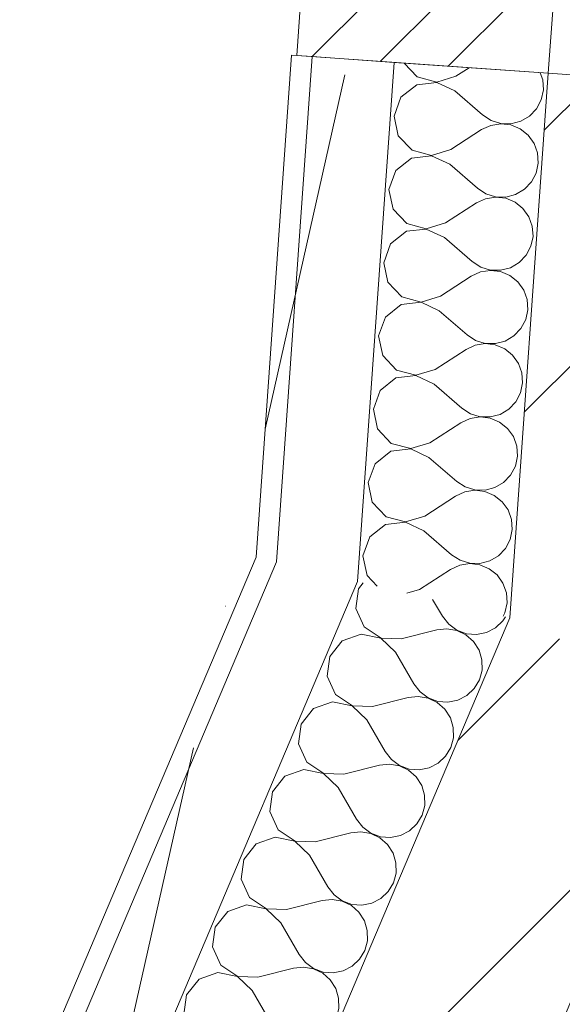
# Model space of a CAD drawing. Header units: millimetres. Extents: x -7213913 to -6999406, y 6129472 to 6470382.
# Tile 17 of 256: x -7205937 to -7205410, y 6163913 to 6164870. Entities that reach past the tile are written whole.
import ezdxf
from ezdxf.enums import TextEntityAlignment as Align

# ---------------------------------------------------------------- set-up
doc = ezdxf.new("R2010")
doc.units = ezdxf.units.MM
doc.header["$MEASUREMENT"] = 0
doc.set_wipeout_variables(frame=1)
doc.linetypes.add('Wipeout_Contour', pattern=[1000, 0, -1000])
doc.linetypes.add('Штрихпунктирная', pattern=[670.277762, 352.777767, -176.388884, 0, -141.111112])
for name, color, linetype in [('АР-Стены_внешние_.АР', 7, 'Continuous'), ('АР-Стены_Наружные ВИТРАЖ', 7, 'Continuous'), ('АР-Стены_Перегородки_межквартирные_200.АР', 7, 'Continuous'), ('АР-Чертеж-Оси_Осевые размеры.АР', 7, 'Continuous')]:
    doc.layers.add(name, color=color, linetype=linetype)
for name, color, linetype, lineweight in [('АР-Стены_внешние_.АР_Ном._пера__1', 7, 'Continuous', 0), ('АР-Стены_Наружные ВИТРАЖ_Ном._пера__120', 7, 'Continuous', 0), ('АР-Стены_Перегородки_межквартирные_200.АР_Ном._пера__1', 7, 'Continuous', 30), ('АР-Чертеж-Оси_Осевые размеры.АР_Ном._пера__1', 7, 'Continuous', 0), ('АР-Чертеж-Оси_Осевые размеры.АР_Ном._пера__120', 7, 'Continuous', 0)]:
    doc.layers.add(name, color=color, linetype=linetype, lineweight=lineweight)
doc.styles.add('РЎР“Р•РќР•Р\xa0Р\x98Р\xa0_РЎРўР\x98Р›Р¬_5', font='GOTHIC.TTF')
doc.styles.add('РЎР“Р•РќР•Р\xa0Р\x98Р\xa0_РЎРўР\x98Р›Р¬_7', font='isocpeur.ttf')
doc.dimstyles.new('СГЕНЕРИР_СТИЛЬ__2', dxfattribs={"dimtxt": 400, "dimasz": 332.5, "dimexe": 0.18, "dimexo": 0.0625, "dimgap": 0, "dimtad": 1, "dimdec": 0, "dimzin": 0, "dimdsep": 46, "dimtxsty": 'РЎР“Р•РќР•Р\xa0Р\x98Р\xa0_РЎРўР\x98Р›Р¬_5', "dimblk": 'ARROWHEAD_6', "dimblk1": 'ARROWHEAD_6', "dimblk2": 'ARROWHEAD_6', "dimcen": 0.09, "dimse1": 1, "dimse2": 1, "dimclrd": 7, "dimclre": 7, "dimclrt": 7, "dimazin": 0, "dimtfac": 1, "dimtdec": 4, "dimtmove": 2, "dimatfit": 3, "dimfxl": 1, "dimtolj": 1, "dimtzin": 0, "dimarcsym": 0})
pattern_1 = [(45, (-6566190.34, 6562677.8), (-127.279217, 127.279217), [])]

# ---------------------------------------------------------------- blocks, each defined once
blk = doc.blocks.new('Навесная Стена_21_10', base_point=(-6566190.34, 6562677.79))
at = {"color": 254, "linetype": 'Wipeout_Contour', "lineweight": 0, "ltscale": 37931600.23956393}
blk.add_wipeout([(-7205667.82, 6164834.9), (-7205423.43, 6164817.6), (-7205418.14, 6164892.42), (-7205662.53, 6164909.71)], dxfattribs=at).dxf.layer = 'АР-Стены_Наружные ВИТРАЖ'
at = {"layer": 'АР-Стены_Наружные ВИТРАЖ', "linetype": 'Continuous', "lineweight": 0, "true_color": 0x000000}
h = blk.add_hatch(dxfattribs=at)
h.set_pattern_fill('АЛЮМИНИЙ_000A', color=18, style=0, pattern_type=2)
h.set_pattern_definition([(45, (-6566190.34, 6562677.8), (-176.776695, 176.776695), []), (45, (-6566225.7, 6562713.15), (-176.776695, 176.776695), []), (45, (-6566261.05, 6562748.5), (-176.776695, 176.776695), [])])
h.paths.add_polyline_path([(-7205667.82, 6164834.9), (-7205423.43, 6164817.6), (-7205418.14, 6164892.42), (-7205662.53, 6164909.71)])
at = {"layer": 'АР-Стены_Наружные ВИТРАЖ_Ном._пера__120', "color": 7, "linetype": 'Continuous', "lineweight": 0, "flags": 128}
blk.add_lwpolyline([(-7205667.82, 6164834.9), (-7205662.53, 6164909.71), (-7205418.14, 6164892.42), (-7205423.43, 6164817.6)], close=True, dxfattribs=at)
blk = doc.blocks.new('Стена_226_10', base_point=(-7205423.43, 6164817.6))
at = {"layer": 'АР-Стены_Перегородки_межквартирные_200.АР', "linetype": 'Continuous', "lineweight": 0, "true_color": 0x000000}
h = blk.add_hatch(dxfattribs=at)
h.set_pattern_fill('БЛОКИ_БЕТОННЫЕ_ЭФФЕКТИВН_28', color=18, style=0, pattern_type=2)
h.set_pattern_definition(pattern_1)
h.paths.add_polyline_path([(-7205423.43, 6164817.6), (-7205460.88, 6164288.28), (-7205261.38, 6164274.16), (-7205223.93, 6164803.49)])
at = {"layer": 'АР-Стены_Перегородки_межквартирные_200.АР_Ном._пера__1', "color": 7, "linetype": 'Continuous', "lineweight": 15, "flags": 128}
for points in [[(-7205423.43, 6164817.6), (-7205460.88, 6164288.28)], [(-7205223.93, 6164803.49), (-7205423.43, 6164817.6)], [(-7205261.38, 6164274.16), (-7205223.93, 6164803.49)]]:
    blk.add_lwpolyline(points, dxfattribs=at)
blk = doc.blocks.new('Стена_227_10', base_point=(-7205460.88, 6164288.28))
at = {"layer": 'АР-Стены_Перегородки_межквартирные_200.АР', "linetype": 'Continuous', "lineweight": 0, "true_color": 0x000000}
h = blk.add_hatch(dxfattribs=at)
h.set_pattern_fill('БЛОКИ_БЕТОННЫЕ_ЭФФЕКТИВН_28', color=18, style=0, pattern_type=2)
h.set_pattern_definition(pattern_1)
h.paths.add_polyline_path([(-7205460.88, 6164288.28), (-7205668.72, 6163797.31), (-7205484.54, 6163719.35), (-7205276.71, 6164210.31)])
at = {"layer": 'АР-Стены_Перегородки_межквартирные_200.АР_Ном._пера__1', "color": 7, "linetype": 'Continuous', "lineweight": 15, "flags": 128}
for points in [[(-7205460.88, 6164288.28), (-7205668.72, 6163797.31)], [(-7205484.54, 6163719.35), (-7205276.71, 6164210.31)], [(-7205668.72, 6163797.31), (-7205484.54, 6163719.35)]]:
    blk.add_lwpolyline(points, dxfattribs=at)
blk = doc.blocks.new('*X664', base_point=(-6566190.34, 6562677.79))
at = {"layer": 'АР-Стены_внешние_.АР_Ном._пера__1', "color": 7, "linetype": 'Continuous', "lineweight": 0}
for p, q in [((-7205603.21, 6164322.44), (-7205607.9, 6164316.61)), ((-7205607.9, 6164316.61), (-7205610.31, 6164297.24)), ((-7205535.77, 6164306.25), (-7205526.18, 6164289.77)), ((-7205610.31, 6164297.24), (-7205602.17, 6164279.49)), ((-7205526.18, 6164289.77), (-7205520.1, 6164282.02)), ((-7205520.1, 6164282.02), (-7205512.13, 6164276.22)), ((-7205474.65, 6164278.59), (-7205467.48, 6164285.35)), ((-7205467.48, 6164285.35), (-7205465.12, 6164289.29)), ((-7205605.11, 6164272.55), (-7205623.51, 6164266.04)), ((-7205586.04, 6164268.41), (-7205605.11, 6164272.55)), ((-7205602.17, 6164279.49), (-7205585.92, 6164268.68)), ((-7205566.42, 6164268.02), (-7205531.75, 6164276.61)), ((-7205521.95, 6164277.64), (-7205531.75, 6164276.61)), ((-7205512.24, 6164275.96), (-7205521.95, 6164277.64)), ((-7205503.37, 6164271.68), (-7205512.24, 6164275.96)), ((-7205512.13, 6164276.22), (-7205502.88, 6164272.82)), ((-7205496, 6164265.14), (-7205503.37, 6164271.68)), ((-7205502.88, 6164272.82), (-7205493.06, 6164272.08)), ((-7205493.06, 6164272.08), (-7205483.4, 6164274.06)), ((-7205483.4, 6164274.06), (-7205474.65, 6164278.59)), ((-7205623.51, 6164266.04), (-7205635.75, 6164250.83)), ((-7205571.99, 6164254.86), (-7205586.04, 6164268.41)), ((-7205585.92, 6164268.68), (-7205566.42, 6164268.02)), ((-7205490.69, 6164256.84), (-7205496, 6164265.14)), ((-7205571.99, 6164254.86), (-7205554.03, 6164223.99)), ((-7205487.86, 6164247.4), (-7205490.69, 6164256.84)), ((-7205635.75, 6164250.83), (-7205638.15, 6164231.46)), ((-7205487.71, 6164237.54), (-7205487.86, 6164247.4)), ((-7205490.27, 6164228.03), (-7205487.71, 6164237.54)), ((-7205638.15, 6164231.46), (-7205630.02, 6164213.71)), ((-7205554.03, 6164223.99), (-7205547.95, 6164216.24)), ((-7205495.32, 6164219.57), (-7205490.27, 6164228.03)), ((-7205547.95, 6164216.24), (-7205539.98, 6164210.44)), ((-7205502.5, 6164212.82), (-7205495.32, 6164219.57)), ((-7205632.96, 6164206.77), (-7205651.36, 6164200.26)), ((-7205613.88, 6164202.63), (-7205632.96, 6164206.77)), ((-7205630.02, 6164213.71), (-7205613.77, 6164202.9)), ((-7205594.26, 6164202.24), (-7205559.6, 6164210.84)), ((-7205549.8, 6164211.87), (-7205559.6, 6164210.84)), ((-7205540.09, 6164210.18), (-7205549.8, 6164211.87)), ((-7205531.21, 6164205.9), (-7205540.09, 6164210.18)), ((-7205539.98, 6164210.44), (-7205530.73, 6164207.05)), ((-7205523.84, 6164199.36), (-7205531.21, 6164205.9)), ((-7205530.73, 6164207.05), (-7205520.9, 6164206.31)), ((-7205520.9, 6164206.31), (-7205511.25, 6164208.28)), ((-7205511.25, 6164208.28), (-7205502.5, 6164212.82)), ((-7205651.36, 6164200.26), (-7205663.59, 6164185.05)), ((-7205599.83, 6164189.09), (-7205613.88, 6164202.63)), ((-7205613.77, 6164202.9), (-7205594.26, 6164202.24)), ((-7205518.54, 6164191.06), (-7205523.84, 6164199.36)), ((-7205663.59, 6164185.05), (-7205666, 6164165.68)), ((-7205599.83, 6164189.09), (-7205581.87, 6164158.21)), ((-7205515.7, 6164181.62), (-7205518.54, 6164191.06)), ((-7205515.56, 6164171.77), (-7205515.7, 6164181.62)), ((-7205518.11, 6164162.25), (-7205515.56, 6164171.77)), ((-7205666, 6164165.68), (-7205657.86, 6164147.94)), ((-7205581.87, 6164158.21), (-7205575.79, 6164150.46)), ((-7205523.17, 6164153.79), (-7205518.11, 6164162.25)), ((-7205657.86, 6164147.94), (-7205641.61, 6164137.12)), ((-7205575.79, 6164150.46), (-7205567.82, 6164144.67)), ((-7205539.09, 6164142.5), (-7205530.34, 6164147.04)), ((-7205530.34, 6164147.04), (-7205523.17, 6164153.79)), ((-7205660.8, 6164140.99), (-7205679.2, 6164134.48)), ((-7205641.73, 6164136.86), (-7205660.8, 6164140.99)), ((-7205622.11, 6164136.46), (-7205587.44, 6164145.06)), ((-7205577.64, 6164146.09), (-7205587.44, 6164145.06)), ((-7205567.93, 6164144.4), (-7205577.64, 6164146.09)), ((-7205559.06, 6164140.12), (-7205567.93, 6164144.4)), ((-7205567.82, 6164144.67), (-7205558.57, 6164141.27)), ((-7205551.68, 6164133.58), (-7205559.06, 6164140.12)), ((-7205558.57, 6164141.27), (-7205548.75, 6164140.53)), ((-7205548.75, 6164140.53), (-7205539.09, 6164142.5)), ((-7205679.2, 6164134.48), (-7205691.43, 6164119.27)), ((-7205627.67, 6164123.31), (-7205641.73, 6164136.86)), ((-7205641.61, 6164137.12), (-7205622.11, 6164136.46)), ((-7205546.38, 6164125.28), (-7205551.68, 6164133.58)), ((-7205691.43, 6164119.27), (-7205693.84, 6164099.9)), ((-7205627.67, 6164123.31), (-7205609.72, 6164092.44)), ((-7205543.55, 6164115.84), (-7205546.38, 6164125.28)), ((-7205543.4, 6164105.99), (-7205543.55, 6164115.84)), ((-7205693.84, 6164099.9), (-7205685.71, 6164082.16)), ((-7205545.96, 6164096.47), (-7205543.4, 6164105.99)), ((-7205609.72, 6164092.44), (-7205603.63, 6164084.68)), ((-7205551.01, 6164088.01), (-7205545.96, 6164096.47)), ((-7205685.71, 6164082.16), (-7205669.46, 6164071.34)), ((-7205605.49, 6164080.31), (-7205615.29, 6164079.28)), ((-7205595.78, 6164078.62), (-7205605.49, 6164080.31)), ((-7205603.63, 6164084.68), (-7205595.67, 6164078.89)), ((-7205566.94, 6164076.72), (-7205558.19, 6164081.26)), ((-7205558.19, 6164081.26), (-7205551.01, 6164088.01)), ((-7205688.65, 6164075.22), (-7205707.05, 6164068.71)), ((-7205669.57, 6164071.08), (-7205688.65, 6164075.22)), ((-7205655.52, 6164057.53), (-7205669.57, 6164071.08)), ((-7205669.46, 6164071.34), (-7205649.95, 6164070.69)), ((-7205649.95, 6164070.69), (-7205615.29, 6164079.28)), ((-7205586.9, 6164074.35), (-7205595.78, 6164078.62)), ((-7205595.67, 6164078.89), (-7205586.42, 6164075.49)), ((-7205579.53, 6164067.81), (-7205586.9, 6164074.35)), ((-7205586.42, 6164075.49), (-7205576.59, 6164074.75)), ((-7205576.59, 6164074.75), (-7205566.94, 6164076.72)), ((-7205707.05, 6164068.71), (-7205719.28, 6164053.49)), ((-7205574.23, 6164059.5), (-7205579.53, 6164067.81)), ((-7205719.28, 6164053.49), (-7205721.69, 6164034.12)), ((-7205655.52, 6164057.53), (-7205637.56, 6164026.66)), ((-7205571.39, 6164050.06), (-7205574.23, 6164059.5)), ((-7205571.25, 6164040.21), (-7205571.39, 6164050.06)), ((-7205721.69, 6164034.12), (-7205713.55, 6164016.38)), ((-7205573.8, 6164030.69), (-7205571.25, 6164040.21)), ((-7205637.56, 6164026.66), (-7205631.48, 6164018.91)), ((-7205578.86, 6164022.24), (-7205573.8, 6164030.69)), ((-7205713.55, 6164016.38), (-7205697.3, 6164005.57)), ((-7205677.79, 6164004.91), (-7205643.13, 6164013.5)), ((-7205633.33, 6164014.53), (-7205643.13, 6164013.5)), ((-7205623.62, 6164012.84), (-7205633.33, 6164014.53)), ((-7205631.48, 6164018.91), (-7205623.51, 6164013.11)), ((-7205614.74, 6164008.57), (-7205623.62, 6164012.84)), ((-7205623.51, 6164013.11), (-7205614.26, 6164009.71)), ((-7205594.78, 6164010.95), (-7205586.03, 6164015.48)), ((-7205586.03, 6164015.48), (-7205578.86, 6164022.24)), ((-7205716.49, 6164009.44), (-7205734.89, 6164002.93)), ((-7205697.42, 6164005.3), (-7205716.49, 6164009.44)), ((-7205683.36, 6163991.75), (-7205697.42, 6164005.3)), ((-7205697.3, 6164005.57), (-7205677.79, 6164004.91)), ((-7205607.37, 6164002.03), (-7205614.74, 6164008.57)), ((-7205614.26, 6164009.71), (-7205604.43, 6164008.97)), ((-7205604.43, 6164008.97), (-7205594.78, 6164010.95)), ((-7205734.89, 6164002.93), (-7205747.12, 6163987.72)), ((-7205602.07, 6163993.72), (-7205607.37, 6164002.03)), ((-7205599.24, 6163984.29), (-7205602.07, 6163993.72)), ((-7205747.12, 6163987.72), (-7205749.53, 6163968.35)), ((-7205683.36, 6163991.75), (-7205665.41, 6163960.88)), ((-7205599.09, 6163974.43), (-7205599.24, 6163984.29)), ((-7205749.53, 6163968.35), (-7205741.4, 6163950.6)), ((-7205606.7, 6163956.46), (-7205601.65, 6163964.92)), ((-7205601.65, 6163964.92), (-7205599.09, 6163974.43)), ((-7205665.41, 6163960.88), (-7205659.32, 6163953.13)), ((-7205613.88, 6163949.7), (-7205606.7, 6163956.46)), ((-7205741.4, 6163950.6), (-7205725.15, 6163939.79)), ((-7205705.64, 6163939.13), (-7205670.97, 6163947.73)), ((-7205661.18, 6163948.75), (-7205670.97, 6163947.73)), ((-7205651.47, 6163947.07), (-7205661.18, 6163948.75)), ((-7205659.32, 6163953.13), (-7205651.35, 6163947.33)), ((-7205642.59, 6163942.79), (-7205651.47, 6163947.07)), ((-7205651.35, 6163947.33), (-7205642.1, 6163943.94)), ((-7205622.62, 6163945.17), (-7205613.88, 6163949.7)), ((-7205762.74, 6163937.15), (-7205774.97, 6163921.94)), ((-7205744.34, 6163943.66), (-7205762.74, 6163937.15)), ((-7205725.26, 6163939.52), (-7205744.34, 6163943.66)), ((-7205711.21, 6163925.97), (-7205725.26, 6163939.52)), ((-7205725.15, 6163939.79), (-7205705.64, 6163939.13)), ((-7205635.22, 6163936.25), (-7205642.59, 6163942.79)), ((-7205642.1, 6163943.94), (-7205632.28, 6163943.2)), ((-7205629.92, 6163927.95), (-7205635.22, 6163936.25)), ((-7205632.28, 6163943.2), (-7205622.62, 6163945.17)), ((-7205627.08, 6163918.51), (-7205629.92, 6163927.95)), ((-7205774.97, 6163921.94), (-7205777.38, 6163902.57)), ((-7205711.21, 6163925.97), (-7205693.25, 6163895.1)), ((-7205626.94, 6163908.66), (-7205627.08, 6163918.51)), ((-7205629.49, 6163899.14), (-7205626.94, 6163908.66)), ((-7205777.38, 6163902.57), (-7205769.24, 6163884.83)), ((-7205634.55, 6163890.68), (-7205629.49, 6163899.14)), ((-7205693.25, 6163895.1), (-7205687.17, 6163887.35)), ((-7205641.72, 6163883.93), (-7205634.55, 6163890.68)), ((-7205769.24, 6163884.83), (-7205752.99, 6163874.01)), ((-7205733.48, 6163873.35), (-7205698.82, 6163881.95)), ((-7205689.02, 6163882.98), (-7205698.82, 6163881.95)), ((-7205679.31, 6163881.29), (-7205689.02, 6163882.98)), ((-7205687.17, 6163887.35), (-7205679.2, 6163881.56)), ((-7205670.43, 6163877.01), (-7205679.31, 6163881.29)), ((-7205679.2, 6163881.56), (-7205669.95, 6163878.16)), ((-7205660.12, 6163877.42), (-7205650.47, 6163879.39)), ((-7205650.47, 6163879.39), (-7205641.72, 6163883.93)), ((-7205790.58, 6163871.37), (-7205802.81, 6163856.16)), ((-7205772.18, 6163877.88), (-7205790.58, 6163871.37)), ((-7205753.1, 6163873.74), (-7205772.18, 6163877.88)), ((-7205739.05, 6163860.2), (-7205753.1, 6163873.74)), ((-7205752.99, 6163874.01), (-7205733.48, 6163873.35)), ((-7205663.06, 6163870.47), (-7205670.43, 6163877.01)), ((-7205669.95, 6163878.16), (-7205660.12, 6163877.42)), ((-7205657.76, 6163862.17), (-7205663.06, 6163870.47)), ((-7205739.05, 6163860.2), (-7205721.1, 6163829.33)), ((-7205654.93, 6163852.73), (-7205657.76, 6163862.17)), ((-7205802.81, 6163856.16), (-7205803.06, 6163854.18)), ((-7205654.78, 6163842.88), (-7205654.93, 6163852.73)), ((-7205657.34, 6163833.36), (-7205654.78, 6163842.88)), ((-7205662.39, 6163824.9), (-7205657.34, 6163833.36)), ((-7205721.1, 6163829.33), (-7205715.01, 6163821.57)), ((-7205715.01, 6163821.57), (-7205707.04, 6163815.78)), ((-7205669.57, 6163818.15), (-7205662.39, 6163824.9)), ((-7205707.16, 6163815.51), (-7205714.88, 6163816.86)), ((-7205698.28, 6163811.24), (-7205707.16, 6163815.51)), ((-7205707.04, 6163815.78), (-7205697.79, 6163812.38)), ((-7205697.79, 6163812.38), (-7205687.97, 6163811.64)), ((-7205687.97, 6163811.64), (-7205678.31, 6163813.61)), ((-7205678.31, 6163813.61), (-7205669.57, 6163818.15)), ((-7205695.24, 6163808.54), (-7205698.28, 6163811.24))]:
    blk.add_line(p, q, dxfattribs=at)
blk = doc.blocks.new('Стена_313_10', base_point=(-7205460.88, 6164288.28))
at = {"layer": 'АР-Стены_внешние_.АР_Ном._пера__1', "color": 7, "linetype": 'Continuous', "lineweight": 0}
for p, q in [((-7205687.61, 6164342.69), (-7205880.52, 6163886.97)), ((-7205608.75, 6164323.76), (-7205806.85, 6163855.79))]:
    blk.add_line(p, q, dxfattribs=at)
at = {"layer": 'АР-Стены_внешние_.АР_Ном._пера__1', "color": 7, "linetype": 'Continuous', "lineweight": 0, "flags": 128}
for points in [[(-7205707.32, 6164347.42), (-7205898.94, 6163894.77)], [(-7205668.72, 6163797.31), (-7205460.88, 6164288.28)], [(-7205898.94, 6163894.77), (-7205880.52, 6163886.97)], [(-7205880.52, 6163886.97), (-7205806.85, 6163855.79)], [(-7205806.85, 6163855.79), (-7205668.72, 6163797.31)]]:
    blk.add_lwpolyline(points, dxfattribs=at)
at = {"layer": 'АР-Стены_внешние_.АР', "color": 7, "lineweight": 0}
blk.add_blockref('*X664', (-6566190.34, 6562677.79), dxfattribs=at)
blk = doc.blocks.new('*X666', base_point=(-6566190.34, 6562677.79))
at = {"layer": 'АР-Стены_внешние_.АР_Ном._пера__1', "color": 7, "linetype": 'Continuous', "lineweight": 0}
for p, q in [((-7205563.51, 6164827.51), (-7205550.69, 6164814.02)), ((-7205513.14, 6164814.74), (-7205500.28, 6164823.04)), ((-7205428.81, 6164811.4), (-7205431.24, 6164818.16)), ((-7205531.83, 6164808.76), (-7205551.22, 6164806.5)), ((-7205550.69, 6164814.02), (-7205531.81, 6164809.05)), ((-7205514.15, 6164800.49), (-7205531.83, 6164808.76)), ((-7205531.81, 6164809.05), (-7205513.14, 6164814.74)), ((-7205428.15, 6164801.57), (-7205428.81, 6164811.4)), ((-7205551.22, 6164806.5), (-7205566.52, 6164794.38)), ((-7205514.15, 6164800.49), (-7205487.16, 6164777.1)), ((-7205430.19, 6164791.93), (-7205428.15, 6164801.57)), ((-7205566.52, 6164794.38), (-7205573.17, 6164776.03)), ((-7205434.79, 6164783.22), (-7205430.19, 6164791.93)), ((-7205441.6, 6164776.09), (-7205434.79, 6164783.22)), ((-7205573.17, 6164776.03), (-7205569.17, 6164756.92)), ((-7205487.16, 6164777.1), (-7205478.9, 6164771.74)), ((-7205478.9, 6164771.74), (-7205469.48, 6164768.84)), ((-7205459.63, 6164768.62), (-7205450.1, 6164771.1)), ((-7205450.1, 6164771.1), (-7205441.6, 6164776.09)), ((-7205518.19, 6164743.49), (-7205488.17, 6164762.85)), ((-7205479.23, 6164767), (-7205488.17, 6164762.85)), ((-7205469.5, 6164768.55), (-7205479.23, 6164767)), ((-7205459.72, 6164767.38), (-7205469.5, 6164768.55)), ((-7205469.48, 6164768.84), (-7205459.63, 6164768.62)), ((-7205450.63, 6164763.58), (-7205459.72, 6164767.38)), ((-7205442.92, 6164757.44), (-7205450.63, 6164763.58)), ((-7205569.17, 6164756.92), (-7205555.73, 6164742.77)), ((-7205437.18, 6164749.42), (-7205442.92, 6164757.44)), ((-7205555.73, 6164742.77), (-7205536.85, 6164737.8)), ((-7205536.85, 6164737.8), (-7205518.19, 6164743.49)), ((-7205433.86, 6164740.15), (-7205437.18, 6164749.42)), ((-7205433.19, 6164730.32), (-7205433.86, 6164740.15)), ((-7205556.26, 6164735.25), (-7205571.56, 6164723.13)), ((-7205536.88, 6164737.51), (-7205556.26, 6164735.25)), ((-7205519.19, 6164729.24), (-7205536.88, 6164737.51)), ((-7205571.56, 6164723.13), (-7205578.21, 6164704.78)), ((-7205519.19, 6164729.24), (-7205492.21, 6164705.85)), ((-7205435.23, 6164720.68), (-7205433.19, 6164730.32)), ((-7205446.64, 6164704.84), (-7205439.83, 6164711.97)), ((-7205439.83, 6164711.97), (-7205435.23, 6164720.68)), ((-7205578.21, 6164704.78), (-7205574.21, 6164685.67)), ((-7205492.21, 6164705.85), (-7205483.94, 6164700.49)), ((-7205455.14, 6164699.85), (-7205446.64, 6164704.84)), ((-7205484.28, 6164695.75), (-7205493.21, 6164691.6)), ((-7205474.54, 6164697.3), (-7205484.28, 6164695.75)), ((-7205483.94, 6164700.49), (-7205474.52, 6164697.58)), ((-7205464.76, 6164696.13), (-7205474.54, 6164697.3)), ((-7205474.52, 6164697.58), (-7205464.67, 6164697.37)), ((-7205455.67, 6164692.33), (-7205464.76, 6164696.13)), ((-7205464.67, 6164697.37), (-7205455.14, 6164699.85)), ((-7205447.96, 6164686.19), (-7205455.67, 6164692.33)), ((-7205574.21, 6164685.67), (-7205560.77, 6164671.52)), ((-7205523.23, 6164672.24), (-7205493.21, 6164691.6)), ((-7205442.23, 6164678.17), (-7205447.96, 6164686.19)), ((-7205438.9, 6164668.9), (-7205442.23, 6164678.17)), ((-7205561.3, 6164664), (-7205576.61, 6164651.88)), ((-7205541.92, 6164666.26), (-7205561.3, 6164664)), ((-7205560.77, 6164671.52), (-7205541.9, 6164666.55)), ((-7205524.23, 6164657.99), (-7205541.92, 6164666.26)), ((-7205541.9, 6164666.55), (-7205523.23, 6164672.24)), ((-7205438.23, 6164659.07), (-7205438.9, 6164668.9)), ((-7205524.23, 6164657.99), (-7205497.25, 6164634.6)), ((-7205440.27, 6164649.43), (-7205438.23, 6164659.07)), ((-7205576.61, 6164651.88), (-7205583.25, 6164633.53)), ((-7205444.88, 6164640.72), (-7205440.27, 6164649.43)), ((-7205451.68, 6164633.59), (-7205444.88, 6164640.72)), ((-7205583.25, 6164633.53), (-7205579.26, 6164614.42)), ((-7205497.25, 6164634.6), (-7205488.98, 6164629.24)), ((-7205479.59, 6164626.05), (-7205489.32, 6164624.5)), ((-7205488.98, 6164629.24), (-7205479.57, 6164626.33)), ((-7205469.8, 6164624.88), (-7205479.59, 6164626.05)), ((-7205479.57, 6164626.33), (-7205469.71, 6164626.12)), ((-7205469.71, 6164626.12), (-7205460.18, 6164628.6)), ((-7205460.18, 6164628.6), (-7205451.68, 6164633.59)), ((-7205528.27, 6164600.99), (-7205498.26, 6164620.35)), ((-7205489.32, 6164624.5), (-7205498.26, 6164620.35)), ((-7205460.71, 6164621.08), (-7205469.8, 6164624.88)), ((-7205453, 6164614.94), (-7205460.71, 6164621.08)), ((-7205579.26, 6164614.42), (-7205565.81, 6164600.27)), ((-7205447.27, 6164606.92), (-7205453, 6164614.94)), ((-7205443.94, 6164597.65), (-7205447.27, 6164606.92)), ((-7205565.81, 6164600.27), (-7205546.94, 6164595.3)), ((-7205546.94, 6164595.3), (-7205528.27, 6164600.99)), ((-7205443.27, 6164587.82), (-7205443.94, 6164597.65)), ((-7205566.35, 6164592.75), (-7205581.65, 6164580.63)), ((-7205546.96, 6164595.01), (-7205566.35, 6164592.75)), ((-7205529.28, 6164586.74), (-7205546.96, 6164595.01)), ((-7205445.32, 6164578.18), (-7205443.27, 6164587.82)), ((-7205581.65, 6164580.63), (-7205588.29, 6164562.28)), ((-7205529.28, 6164586.74), (-7205502.29, 6164563.35)), ((-7205449.92, 6164569.47), (-7205445.32, 6164578.18)), ((-7205456.72, 6164562.34), (-7205449.92, 6164569.47)), ((-7205588.29, 6164562.28), (-7205584.3, 6164543.17)), ((-7205502.29, 6164563.35), (-7205494.02, 6164557.99)), ((-7205465.22, 6164557.35), (-7205456.72, 6164562.34)), ((-7205533.31, 6164529.74), (-7205503.3, 6164549.1)), ((-7205494.36, 6164553.25), (-7205503.3, 6164549.1)), ((-7205484.63, 6164554.8), (-7205494.36, 6164553.25)), ((-7205494.02, 6164557.99), (-7205484.61, 6164555.08)), ((-7205474.84, 6164553.62), (-7205484.63, 6164554.8)), ((-7205484.61, 6164555.08), (-7205474.75, 6164554.87)), ((-7205465.75, 6164549.83), (-7205474.84, 6164553.62)), ((-7205474.75, 6164554.87), (-7205465.22, 6164557.35)), ((-7205458.04, 6164543.69), (-7205465.75, 6164549.83)), ((-7205584.3, 6164543.17), (-7205570.85, 6164529.02)), ((-7205452.31, 6164535.67), (-7205458.04, 6164543.69)), ((-7205551.98, 6164524.05), (-7205533.31, 6164529.74)), ((-7205448.98, 6164526.4), (-7205452.31, 6164535.67)), ((-7205571.39, 6164521.5), (-7205586.69, 6164509.38)), ((-7205552, 6164523.76), (-7205571.39, 6164521.5)), ((-7205570.85, 6164529.02), (-7205551.98, 6164524.05)), ((-7205534.32, 6164515.49), (-7205552, 6164523.76)), ((-7205448.31, 6164516.57), (-7205448.98, 6164526.4)), ((-7205534.32, 6164515.49), (-7205507.33, 6164492.1)), ((-7205450.36, 6164506.93), (-7205448.31, 6164516.57)), ((-7205586.69, 6164509.38), (-7205593.33, 6164491.02)), ((-7205454.96, 6164498.21), (-7205450.36, 6164506.93)), ((-7205507.33, 6164492.1), (-7205499.06, 6164486.74)), ((-7205461.77, 6164491.09), (-7205454.96, 6164498.21)), ((-7205593.33, 6164491.02), (-7205589.34, 6164471.92)), ((-7205499.4, 6164482), (-7205508.34, 6164477.85)), ((-7205489.67, 6164483.55), (-7205499.4, 6164482)), ((-7205499.06, 6164486.74), (-7205489.65, 6164483.83)), ((-7205479.88, 6164482.37), (-7205489.67, 6164483.55)), ((-7205489.65, 6164483.83), (-7205479.8, 6164483.61)), ((-7205470.79, 6164478.57), (-7205479.88, 6164482.37)), ((-7205479.8, 6164483.61), (-7205470.26, 6164486.1)), ((-7205470.26, 6164486.1), (-7205461.77, 6164491.09)), ((-7205538.35, 6164458.49), (-7205508.34, 6164477.85)), ((-7205463.09, 6164472.43), (-7205470.79, 6164478.57)), ((-7205457.35, 6164464.42), (-7205463.09, 6164472.43)), ((-7205589.34, 6164471.92), (-7205575.9, 6164457.77)), ((-7205454.02, 6164455.15), (-7205457.35, 6164464.42)), ((-7205575.9, 6164457.77), (-7205557.02, 6164452.8)), ((-7205557.02, 6164452.8), (-7205538.35, 6164458.49)), ((-7205453.35, 6164445.32), (-7205454.02, 6164455.15)), ((-7205576.43, 6164450.25), (-7205591.73, 6164438.13)), ((-7205557.04, 6164452.51), (-7205576.43, 6164450.25)), ((-7205539.36, 6164444.24), (-7205557.04, 6164452.51)), ((-7205539.36, 6164444.24), (-7205512.37, 6164420.85)), ((-7205455.4, 6164435.68), (-7205453.35, 6164445.32)), ((-7205591.73, 6164438.13), (-7205598.38, 6164419.77)), ((-7205460, 6164426.96), (-7205455.4, 6164435.68)), ((-7205466.81, 6164419.84), (-7205460, 6164426.96)), ((-7205598.38, 6164419.77), (-7205594.38, 6164400.67)), ((-7205512.37, 6164420.85), (-7205504.11, 6164415.48)), ((-7205504.11, 6164415.48), (-7205494.69, 6164412.58)), ((-7205484.84, 6164412.36), (-7205475.3, 6164414.85)), ((-7205475.3, 6164414.85), (-7205466.81, 6164419.84)), ((-7205543.39, 6164387.24), (-7205513.38, 6164406.6)), ((-7205504.44, 6164410.75), (-7205513.38, 6164406.6)), ((-7205494.71, 6164412.29), (-7205504.44, 6164410.75)), ((-7205484.93, 6164411.12), (-7205494.71, 6164412.29)), ((-7205494.69, 6164412.58), (-7205484.84, 6164412.36)), ((-7205475.83, 6164407.32), (-7205484.93, 6164411.12)), ((-7205468.13, 6164401.18), (-7205475.83, 6164407.32)), ((-7205594.38, 6164400.67), (-7205580.94, 6164386.52)), ((-7205462.39, 6164393.17), (-7205468.13, 6164401.18)), ((-7205580.94, 6164386.52), (-7205562.06, 6164381.55)), ((-7205562.06, 6164381.55), (-7205543.39, 6164387.24)), ((-7205459.06, 6164383.9), (-7205462.39, 6164393.17)), ((-7205581.47, 6164378.99), (-7205596.77, 6164366.88)), ((-7205562.08, 6164381.26), (-7205581.47, 6164378.99)), ((-7205544.4, 6164372.99), (-7205562.08, 6164381.26)), ((-7205458.4, 6164374.07), (-7205459.06, 6164383.9)), ((-7205596.77, 6164366.88), (-7205603.42, 6164348.52)), ((-7205544.4, 6164372.99), (-7205517.41, 6164349.6)), ((-7205460.44, 6164364.43), (-7205458.4, 6164374.07)), ((-7205465.04, 6164355.71), (-7205460.44, 6164364.43)), ((-7205603.42, 6164348.52), (-7205599.42, 6164329.42)), ((-7205517.41, 6164349.6), (-7205509.15, 6164344.23)), ((-7205480.34, 6164343.6), (-7205471.85, 6164348.59)), ((-7205471.85, 6164348.59), (-7205465.04, 6164355.71)), ((-7205509.48, 6164339.5), (-7205518.42, 6164335.35)), ((-7205499.75, 6164341.04), (-7205509.48, 6164339.5)), ((-7205509.15, 6164344.23), (-7205499.73, 6164341.33)), ((-7205489.97, 6164339.87), (-7205499.75, 6164341.04)), ((-7205499.73, 6164341.33), (-7205489.88, 6164341.11)), ((-7205480.87, 6164336.07), (-7205489.97, 6164339.87)), ((-7205489.88, 6164341.11), (-7205480.34, 6164343.6)), ((-7205599.42, 6164329.42), (-7205589.71, 6164319.19)), ((-7205548.43, 6164315.99), (-7205518.42, 6164335.35)), ((-7205473.17, 6164329.93), (-7205480.87, 6164336.07)), ((-7205467.43, 6164321.92), (-7205473.17, 6164329.93)), ((-7205464.1, 6164312.65), (-7205467.43, 6164321.92)), ((-7205560.73, 6164312.24), (-7205548.43, 6164315.99)), ((-7205463.44, 6164302.82), (-7205464.1, 6164312.65)), ((-7205465.48, 6164293.18), (-7205463.44, 6164302.82)), ((-7205467.26, 6164289.81), (-7205465.48, 6164293.18))]:
    blk.add_line(p, q, dxfattribs=at)
blk = doc.blocks.new('Стена_314_10', base_point=(-7205423.43, 6164817.6))
at = {"layer": 'АР-Стены_внешние_.АР_Ном._пера__1', "color": 7, "linetype": 'Continuous', "lineweight": 0}
for p, q in [((-7205652.86, 6164833.84), (-7205687.61, 6164342.69)), ((-7205573.06, 6164828.19), (-7205608.75, 6164323.76))]:
    blk.add_line(p, q, dxfattribs=at)
at = {"layer": 'АР-Стены_внешние_.АР_Ном._пера__1', "color": 7, "linetype": 'Continuous', "lineweight": 0, "flags": 128}
for points in [[(-7205672.81, 6164835.25), (-7205707.32, 6164347.42)], [(-7205672.81, 6164835.25), (-7205652.86, 6164833.84)], [(-7205652.86, 6164833.84), (-7205573.06, 6164828.19)], [(-7205573.06, 6164828.19), (-7205423.43, 6164817.6)], [(-7205460.88, 6164288.28), (-7205423.43, 6164817.6)]]:
    blk.add_lwpolyline(points, dxfattribs=at)
at = {"layer": 'АР-Стены_внешние_.АР', "color": 7, "lineweight": 0}
blk.add_blockref('*X666', (-6566190.34, 6562677.79), dxfattribs=at)
blk = doc.blocks.new('Стандартный Маркер Сетки[177]_10', base_point=(-7196881.63, 6203728.58))
at = {"layer": 'АР-Чертеж-Оси_Осевые размеры.АР_Ном._пера__120', "color": 7, "linetype": 'Штрихпунктирная', "lineweight": 0}
blk.add_line((-7197100.77, 6202752.89), (-7211872.81, 6136980.89), dxfattribs=at)
at = {"layer": 'АР-Чертеж-Оси_Осевые размеры.АР_Ном._пера__120', "color": 7, "lineweight": 0, "style": 'РЎР“Р•РќР•Р\xa0Р\x98Р\xa0_РЎРўР\x98Р›Р¬_7'}
blk.add_attdef('AC_MarkerText_1', text='', height=350, rotation=347.34176, dxfattribs=at).set_placement((-7212163.17, 6135688.09), align=Align.TOP_CENTER)
blk = doc.blocks.new('*D890', base_point=(-6566190.34, 6562677.79))
at = {"layer": 'АР-Чертеж-Оси_Осевые размеры.АР_Ном._пера__1', "color": 7, "linetype": 'Continuous', "lineweight": 0, "transparency": 16777216}
for p, q in [((-7203046.93, 6204959.54), (-7202989.4, 6205215.66)), ((-7202914.53, 6204750.44), (-7203179.32, 6205168.63)), ((-7202726.78, 6204887.63), (-7203367.08, 6205031.44)), ((-7212636.28, 6162263.16), (-7203046.93, 6204959.54)), ((-7212768.67, 6162472.26), (-7212503.88, 6162054.07)), ((-7212316.13, 6162191.26), (-7212956.43, 6162335.07)), ((-7212693.8, 6162007.04), (-7212636.28, 6162263.16))]:
    blk.add_line(p, q, dxfattribs=at)
at = {"layer": 'АР-Чертеж-Оси_Осевые размеры.АР_Ном._пера__1', "color": 7, "lineweight": 0, "transparency": 16777216, "insert": (-7207709.49, 6184564.64), "char_height": 400, "attachment_point": 7, "rotation": 77.34176, "style": 'РЎР“Р•РќР•Р\xa0Р\x98Р\xa0_РЎРўР\x98Р›Р¬_5'}
blk.add_mtext('\\A1;{\\pql;\\fCentury Gothic|b0|i0|c204|p0;\\W1.000000;43\xa0760}', dxfattribs=at)
blk = doc.blocks.new('ARROWHEAD_6')
at = {"color": 0, "linetype": 'Continuous', "lineweight": 0}
for p, q in [((-0.5, -0.5), (0.5, 0.5)), ((0, 0), (-1, 0))]:
    blk.add_line(p, q, dxfattribs=at)

msp = doc.modelspace()

# ---------------------------------------------------------------- block references
at = {"layer": 'АР-Стены_внешние_.АР', "color": 7, "lineweight": 0}
msp.add_blockref('Стена_313_10', (-7205460.88, 6164288.28), dxfattribs=at)
at = {"layer": 'АР-Стены_Наружные ВИТРАЖ', "linetype": 'Continuous', "lineweight": 0}
msp.add_blockref('Навесная Стена_21_10', (-6566190.34, 6562677.79), dxfattribs=at)
at = {"layer": 'АР-Стены_Перегородки_межквартирные_200.АР', "color": 7, "lineweight": 0}
msp.add_blockref('Стена_227_10', (-7205460.88, 6164288.28), dxfattribs=at)

# ---------------------------------------------------------------- next in the draw order: block references
at = {"layer": 'АР-Стены_внешние_.АР', "color": 7, "lineweight": 0}
msp.add_blockref('Стена_314_10', (-7205423.43, 6164817.6), dxfattribs=at)
at = {"layer": 'АР-Стены_Перегородки_межквартирные_200.АР', "color": 7, "lineweight": 0}
msp.add_blockref('Стена_226_10', (-7205423.43, 6164817.6), dxfattribs=at)
at = {"layer": 'АР-Чертеж-Оси_Осевые размеры.АР', "color": 8, "linetype": 'Continuous', "lineweight": 15}
msp.add_blockref('Стандартный Маркер Сетки[177]_10', (-7196881.63, 6203728.58), dxfattribs=at)

# ---------------------------------------------------------------- next in the draw order: dimensions: what is measured, and where the dimension line sits
at = {"layer": 'АР-Чертеж-Оси_Осевые размеры.АР', "color": 7, "linetype": 'Continuous', "lineweight": 0}
dim = msp.add_linear_dim(base=(-7203046.93, 6204959.54), p1=(-7213412.69, 6162437.54), p2=(-7203841.69, 6205138.03), angle=77.34176, dimstyle='СГЕНЕРИР_СТИЛЬ__2', dxfattribs=at)
dim.commit()
dim.dimension.update_dxf_attribs({"geometry": '*D890', "text_midpoint": (-7207720.91, 6185426.47), "dimtype": 160, "text_rotation": 77.34176})

doc.saveas('drawing.dxf')
